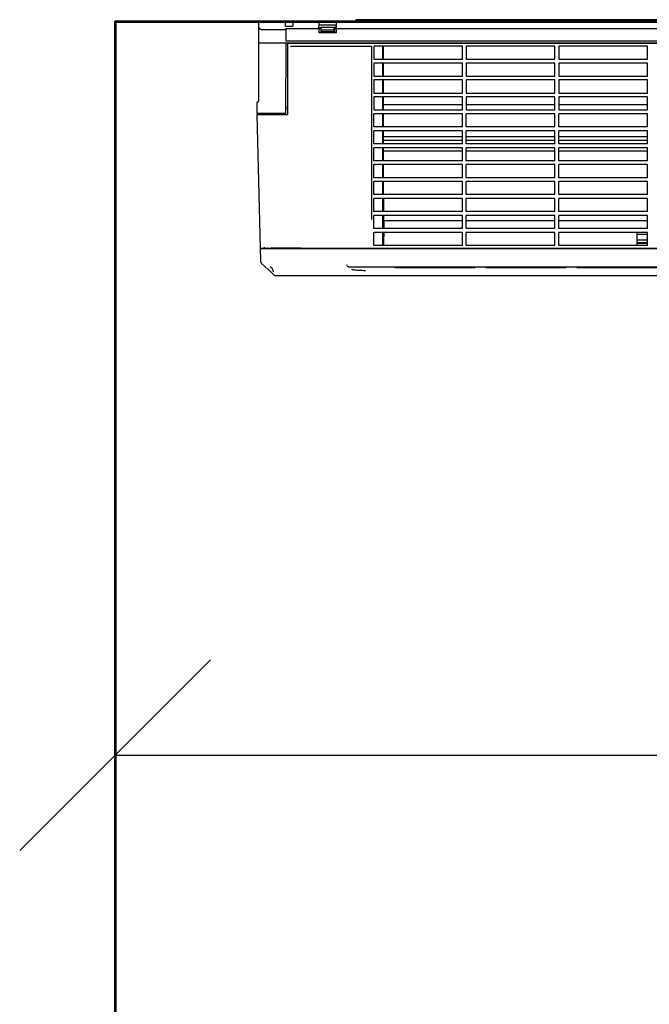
# Model space of a CAD drawing. Header units: millimetres. Extents: x 410204 to 467463, y -88400 to -47908.
# Tile 9 of 30: x 461293 to 461342, y -51700 to -51622. Entities that reach past the tile are written whole.
import ezdxf

# ---------------------------------------------------------------- set-up
doc = ezdxf.new("R2010")
doc.units = ezdxf.units.MM
doc.layers.add('Apow', color=1, linetype='Continuous', lineweight=40)
doc.layers.add('ściany', color=21, linetype='Continuous', lineweight=53)
doc.layers.add('wymiary wewn', color=151, linetype='Continuous')
doc.dimstyles.new('1 100', dxfattribs={"dimtxt": 18, "dimasz": 15, "dimexe": 18, "dimexo": 0.0625, "dimgap": 3, "dimtad": 1, "dimdec": 0, "dimzin": 0, "dimdsep": 46, "dimtxsty": 'Standard', "dimblk": 'OBLIQUE', "dimcen": 0.09, "dimadec": 0, "dimazin": 0, "dimtfac": 1, "dimtdec": 0, "dimtofl": 0, "dimtmove": 0, "dimatfit": 3, "dimldrblk": 'OBLIQUE', "dimfxl": 15, "dimfxlon": 1, "dimtolj": 1, "dimtzin": 0, "dimarcsym": 0})

# ---------------------------------------------------------------- blocks, each defined once
blk = doc.blocks.new('_Oblique')
at = {"color": 0, "linetype": 'ByBlock', "lineweight": -2}
blk.add_line((-0.5, -0.5), (0.5, 0.5), dxfattribs=at)
blk = doc.blocks.new('*D15871')
at = {"layer": 'Defpoints', "color": 0}
for p in [(461300.191, -51622.617), (461770.191, -51622.617), (461770.191, -51680.324)]:
    blk.add_point(p, dxfattribs=at)
at = {"layer": 'wymiary wewn', "color": 0, "lineweight": -2}
for p, q in [((461300.191, -51665.324), (461300.191, -51698.324)), ((461770.191, -51665.324), (461770.191, -51698.324)), ((461300.191, -51680.324), (461770.191, -51680.324))]:
    blk.add_line(p, q, dxfattribs=at)
at = {"layer": 'wymiary wewn', "color": 0, "linetype": 'ByBlock', "lineweight": -2, "xscale": 15, "yscale": 15, "zscale": 15, "rotation": 180}
blk.add_blockref('_Oblique', (461300.191, -51680.324), dxfattribs=at)
at = {"layer": 'wymiary wewn', "color": 0, "linetype": 'ByBlock', "lineweight": -2, "xscale": 15, "yscale": 15, "zscale": 15}
blk.add_blockref('_Oblique', (461770.191, -51680.324), dxfattribs=at)
at = {"layer": 'wymiary wewn', "color": 0, "insert": (461535.191, -51668.324), "char_height": 18, "attachment_point": 5}
blk.add_mtext('\\A1;470', dxfattribs=at)
blk = doc.blocks.new('684654655648')
at = {"color": 0, "linetype": 'Continuous'}
for p, q in [((6282.42, 1722.82), (6282.42, 1660.55)), ((6282.42, 1722.82), (6282.42, 1660.55)), ((6303.74, 1722.82), (6282.42, 1722.82)), ((6303.74, 1722.82), (6282.42, 1722.82)), ((6303.79, 1719.52), (6303.74, 1722.76)), ((6303.79, 1719.52), (6303.74, 1722.76)), ((6303.74, 1722.76), (6309.49, 1722.76)), ((6303.74, 1722.76), (6309.49, 1722.76)), ((6309.49, 1722.76), (6309.44, 1719.52)), ((6309.49, 1722.76), (6309.44, 1719.52)), ((6330.18, 1722.82), (6309.49, 1722.82)), ((6330.09, 1717.7), (6330.16, 1721.54)), ((6330.09, 1717.7), (6330.16, 1721.54)), ((6342.48, 1722.72), (6330.2, 1722.72)), ((6342.48, 1722.72), (6330.2, 1722.72)), ((6330.2, 1720.63), (6342.48, 1720.63)), ((6330.2, 1720.63), (6342.48, 1720.63)), ((6343.9, 1722.72), (6342.48, 1722.72)), ((6343.9, 1722.72), (6342.48, 1722.72)), ((6342.48, 1720.63), (6343.9, 1720.63)), ((6342.48, 1720.63), (6343.9, 1720.63)), ((6343.3, 1720.63), (6343.33, 1714.52)), ((6343.3, 1720.63), (6343.33, 1714.52)), ((6651.33, 1722.82), (6343.9, 1722.82)), ((6344.01, 1717.7), (6343.94, 1721.54)), ((6344.01, 1717.7), (6343.94, 1721.54)), ((6359.19, 1724.57), (6359.19, 1722.82)), ((6359.19, 1724.57), (6359.19, 1722.82)), ((6964.74, 1724.57), (6359.19, 1724.57)), ((6964.74, 1724.57), (6359.19, 1724.57)), ((6360.93, 1724.57), (6360.93, 1722.82)), ((6360.93, 1724.57), (6360.93, 1722.82)), ((7026.36, 1722.82), (6360.93, 1722.82)), ((6285.48, 1716.8), (6303.99, 1716.8)), ((6285.48, 1716.8), (6303.99, 1716.8)), ((6303.79, 1719.52), (6309.44, 1719.52)), ((6303.79, 1719.52), (6309.44, 1719.52)), ((6303.99, 1716.8), (6303.99, 1717.7)), ((6303.99, 1716.8), (6303.99, 1717.7)), ((6303.99, 1717.7), (6330.09, 1717.7)), ((6303.99, 1717.7), (6330.09, 1717.7)), ((6303.99, 1716.8), (6303.99, 1707.97)), ((6303.99, 1716.8), (6303.99, 1707.97)), ((6330.09, 1717.7), (6330.09, 1714.52)), ((6330.09, 1717.7), (6330.09, 1714.52)), ((6330.09, 1714.52), (6342.48, 1714.52)), ((6330.09, 1714.52), (6342.48, 1714.52)), ((6331.94, 1717.58), (6330.14, 1717.58)), ((6330.16, 1718.45), (6331.94, 1718.45)), ((6331.94, 1714.52), (6331.94, 1718.45)), ((6342.48, 1718.45), (6331.94, 1718.45)), ((6342.48, 1716.27), (6331.94, 1716.27)), ((6342.48, 1714.96), (6331.94, 1714.96)), ((6342.16, 1714.52), (6342.16, 1718.45)), ((6342.16, 1718.45), (6343.31, 1718.45)), ((6342.16, 1717.58), (6343.31, 1717.58)), ((6342.16, 1717.58), (6343.31, 1717.58)), ((6342.16, 1714.52), (6344.01, 1714.52)), ((6342.16, 1714.52), (6344.01, 1714.52)), ((6343.95, 1717.85), (6343.31, 1717.85)), ((6343.95, 1717.85), (6343.31, 1717.85)), ((6344.01, 1714.52), (6344.01, 1717.7)), ((6344.01, 1714.52), (6344.01, 1717.7)), ((6344.01, 1717.7), (6651.22, 1717.7)), ((6344.01, 1717.7), (6651.22, 1717.7)), ((6285.48, 1706.22), (6283.32, 1706.22)), ((6285.48, 1706.22), (6283.32, 1706.22)), ((6342.48, 1706.22), (6285.48, 1706.22)), ((6342.48, 1706.22), (6285.48, 1706.22)), ((6303.92, 1650.94), (6304.39, 1706.22)), ((6303.92, 1650.94), (6304.39, 1706.22)), ((6303.99, 1707.97), (6342.48, 1707.97)), ((6303.99, 1707.97), (6342.48, 1707.97)), ((6305.3, 1705.96), (6305.3, 1650.07)), ((6342.48, 1705.96), (6305.3, 1705.96)), ((6342.48, 1707.97), (7048.71, 1707.97)), ((6342.48, 1707.97), (7048.71, 1707.97)), ((7067.22, 1706.22), (6342.48, 1706.22)), ((7067.22, 1706.22), (6342.48, 1706.22)), ((7047.39, 1705.96), (6342.48, 1705.96)), ((6307.75, 1703.78), (6342.48, 1703.78)), ((6342.48, 1703.78), (6371.41, 1703.78)), ((6371.41, 1703.78), (6371.41, 1567.45)), ((6373.17, 1703.78), (6373.17, 1693.52)), ((6442.87, 1703.78), (6373.17, 1703.78)), ((6380.16, 1703.78), (6380.16, 1693.52)), ((6380.58, 1703.76), (6380.58, 1693.52)), ((6380.67, 1693.5), (6380.67, 1703.76)), ((6442.87, 1693.52), (6442.87, 1703.78)), ((6445.93, 1703.78), (6445.93, 1693.52)), ((6515.63, 1703.78), (6445.93, 1703.78)), ((6515.63, 1693.52), (6515.63, 1703.78)), ((6518.69, 1703.78), (6518.69, 1693.52)), ((6588.39, 1703.78), (6518.69, 1703.78)), ((6588.39, 1693.52), (6588.39, 1703.78)), ((6373.17, 1693.52), (6442.87, 1693.52)), ((6373.17, 1690.46), (6373.17, 1680.2)), ((6442.87, 1690.46), (6373.17, 1690.46)), ((6380.16, 1690.46), (6380.16, 1680.2)), ((6380.58, 1690.45), (6380.58, 1680.2)), ((6380.67, 1680.18), (6380.67, 1690.45)), ((6442.87, 1680.2), (6442.87, 1690.46)), ((6445.93, 1693.52), (6515.63, 1693.52)), ((6445.93, 1690.46), (6445.93, 1680.2)), ((6515.63, 1690.46), (6445.93, 1690.46)), ((6515.63, 1680.2), (6515.63, 1690.46)), ((6518.69, 1693.52), (6588.39, 1693.52)), ((6518.69, 1690.46), (6518.69, 1680.2)), ((6588.39, 1690.46), (6518.69, 1690.46)), ((6588.39, 1680.2), (6588.39, 1690.46)), ((6373.17, 1680.2), (6442.87, 1680.2)), ((6373.17, 1677.14), (6373.17, 1666.88)), ((6442.87, 1677.14), (6373.17, 1677.14)), ((6380.16, 1677.14), (6380.16, 1666.88)), ((6380.58, 1677.13), (6380.58, 1666.88)), ((6380.67, 1666.86), (6380.67, 1677.13)), ((6442.87, 1666.88), (6442.87, 1677.14)), ((6445.93, 1680.2), (6515.63, 1680.2)), ((6445.93, 1677.14), (6445.93, 1666.88)), ((6515.63, 1677.14), (6445.93, 1677.14)), ((6515.63, 1666.88), (6515.63, 1677.14)), ((6518.69, 1680.2), (6588.39, 1680.2)), ((6518.69, 1677.14), (6518.69, 1666.88)), ((6588.39, 1677.14), (6518.69, 1677.14)), ((6588.39, 1666.88), (6588.39, 1677.14)), ((6373.17, 1666.88), (6442.87, 1666.88)), ((6445.93, 1666.88), (6515.63, 1666.88)), ((6518.69, 1666.88), (6588.39, 1666.88)), ((6281.11, 1658.86), (6281.11, 1650.94)), ((6281.11, 1658.86), (6281.11, 1650.94)), ((6373.17, 1663.82), (6373.17, 1653.56)), ((6442.87, 1663.82), (6373.17, 1663.82)), ((6380.16, 1663.82), (6380.16, 1653.56)), ((6380.58, 1663.81), (6380.58, 1653.56)), ((6380.67, 1653.54), (6380.67, 1663.81)), ((6380.67, 1657.82), (6442.87, 1657.82)), ((6442.87, 1653.56), (6442.87, 1663.82)), ((6445.93, 1663.82), (6445.93, 1653.56)), ((6515.63, 1663.82), (6445.93, 1663.82)), ((6445.93, 1657.82), (6515.63, 1657.82)), ((6515.63, 1653.56), (6515.63, 1663.82)), ((6518.69, 1663.82), (6518.69, 1653.56)), ((6588.39, 1663.82), (6518.69, 1663.82)), ((6518.69, 1657.82), (6588.39, 1657.82)), ((6588.39, 1653.56), (6588.39, 1663.82)), ((6281.11, 1650.94), (6303.92, 1650.94)), ((6281.11, 1650.94), (6281.45, 1650.94)), ((6281.14, 1650.07), (6284.17, 1534.36)), ((6281.14, 1650.07), (6305.3, 1650.07)), ((6281.45, 1650.94), (6303.92, 1650.94)), ((6282.92, 1650.07), (6282.92, 1650.94)), ((6303.97, 1655.31), (6305.3, 1655.31)), ((6373.17, 1653.56), (6442.87, 1653.56)), ((6373.17, 1640.24), (6373.17, 1650.51)), ((6442.87, 1650.51), (6373.17, 1650.51)), ((6380.16, 1650.51), (6380.16, 1640.24)), ((6380.58, 1650.49), (6380.58, 1640.24)), ((6380.67, 1640.24), (6380.67, 1650.49)), ((6442.87, 1640.24), (6442.87, 1650.51)), ((6445.93, 1653.56), (6515.63, 1653.56)), ((6445.93, 1640.24), (6445.93, 1650.51)), ((6515.63, 1650.51), (6445.93, 1650.51)), ((6515.63, 1640.24), (6515.63, 1650.51)), ((6518.69, 1653.56), (6588.39, 1653.56)), ((6518.69, 1640.24), (6518.69, 1650.51)), ((6588.39, 1650.51), (6518.69, 1650.51)), ((6588.39, 1640.24), (6588.39, 1650.51)), ((6380.67, 1643.11), (6380.58, 1643.11)), ((6442.87, 1640.24), (6373.17, 1640.24)), ((6373.17, 1626.92), (6373.17, 1637.19)), ((6442.87, 1637.19), (6373.17, 1637.19)), ((6380.16, 1637.19), (6380.16, 1626.92)), ((6380.58, 1634.82), (6380.16, 1634.82)), ((6380.58, 1637.19), (6380.58, 1626.92)), ((6380.67, 1637), (6380.58, 1637)), ((6380.58, 1635.05), (6380.67, 1635.05)), ((6380.67, 1626.92), (6380.67, 1637.19)), ((6442.87, 1626.92), (6442.87, 1637.19)), ((6515.63, 1640.24), (6445.93, 1640.24)), ((6445.93, 1626.92), (6445.93, 1637.19)), ((6515.63, 1637.19), (6445.93, 1637.19)), ((6515.63, 1626.92), (6515.63, 1637.19)), ((6588.39, 1640.24), (6518.69, 1640.24)), ((6518.69, 1626.92), (6518.69, 1637.19)), ((6588.39, 1637.19), (6518.69, 1637.19)), ((6588.39, 1626.92), (6588.39, 1637.19)), ((6442.87, 1626.92), (6373.17, 1626.92)), ((6380.67, 1628.39), (6380.58, 1628.39)), ((6380.67, 1632.75), (6442.87, 1632.75)), ((6442.87, 1629.51), (6380.67, 1629.51)), ((6445.93, 1632.75), (6515.63, 1632.75)), ((6515.63, 1629.51), (6445.93, 1629.51)), ((6515.63, 1626.92), (6445.93, 1626.92)), ((6518.69, 1632.75), (6588.39, 1632.75)), ((6588.39, 1629.51), (6518.69, 1629.51)), ((6588.39, 1626.92), (6518.69, 1626.92)), ((6373.17, 1613.6), (6373.17, 1623.87)), ((6442.87, 1623.87), (6373.17, 1623.87)), ((6380.16, 1623.87), (6380.16, 1613.6)), ((6380.58, 1623.87), (6380.58, 1613.6)), ((6380.67, 1622.27), (6380.58, 1622.27)), ((6380.67, 1613.6), (6380.67, 1623.87)), ((6380.67, 1621.45), (6442.87, 1621.45)), ((6442.87, 1613.6), (6442.87, 1623.87)), ((6445.93, 1613.6), (6445.93, 1623.87)), ((6515.63, 1623.87), (6445.93, 1623.87)), ((6445.93, 1621.45), (6515.63, 1621.45)), ((6515.63, 1613.6), (6515.63, 1623.87)), ((6518.69, 1613.6), (6518.69, 1623.87)), ((6588.39, 1623.87), (6518.69, 1623.87)), ((6518.69, 1621.45), (6588.39, 1621.45)), ((6588.39, 1613.6), (6588.39, 1623.87)), ((6442.87, 1613.6), (6373.17, 1613.6)), ((6380.58, 1615.83), (6380.67, 1615.83)), ((6515.63, 1613.6), (6445.93, 1613.6)), ((6588.39, 1613.6), (6518.69, 1613.6)), ((6373.17, 1600.28), (6373.17, 1610.55)), ((6442.87, 1610.55), (6373.17, 1610.55)), ((6380.16, 1610.55), (6380.16, 1600.28)), ((6380.58, 1610.55), (6380.58, 1600.28)), ((6380.58, 1607.1), (6380.67, 1607.1)), ((6380.67, 1600.28), (6380.67, 1610.55)), ((6442.87, 1600.28), (6442.87, 1610.55)), ((6445.93, 1600.28), (6445.93, 1610.55)), ((6515.63, 1610.55), (6445.93, 1610.55)), ((6515.63, 1600.28), (6515.63, 1610.55)), ((6518.69, 1600.28), (6518.69, 1610.55)), ((6588.39, 1610.55), (6518.69, 1610.55)), ((6588.39, 1600.28), (6588.39, 1610.55)), ((6442.87, 1600.28), (6373.17, 1600.28)), ((6373.17, 1586.97), (6373.17, 1597.23)), ((6442.87, 1597.23), (6373.17, 1597.23)), ((6380.16, 1597.23), (6380.16, 1586.97)), ((6380.58, 1597.23), (6380.58, 1586.97)), ((6380.67, 1586.97), (6380.67, 1597.23)), ((6442.87, 1586.97), (6442.87, 1597.23)), ((6515.63, 1600.28), (6445.93, 1600.28)), ((6445.93, 1586.97), (6445.93, 1597.23)), ((6515.63, 1597.23), (6445.93, 1597.23)), ((6515.63, 1586.97), (6515.63, 1597.23)), ((6588.39, 1600.28), (6518.69, 1600.28)), ((6518.69, 1586.97), (6518.69, 1597.23)), ((6588.39, 1597.23), (6518.69, 1597.23)), ((6588.39, 1586.97), (6588.39, 1597.23)), ((6442.87, 1586.97), (6373.17, 1586.97)), ((6373.17, 1573.65), (6373.17, 1583.91)), ((6442.87, 1583.91), (6373.17, 1583.91)), ((6380.16, 1583.91), (6380.16, 1573.65)), ((6380.16, 1583.42), (6381.02, 1583.42)), ((6380.16, 1582.12), (6381.02, 1582.12)), ((6380.58, 1583.91), (6380.58, 1583.42)), ((6380.67, 1583.42), (6380.67, 1583.91)), ((6381.02, 1573.65), (6381.02, 1583.42)), ((6442.87, 1573.65), (6442.87, 1583.91)), ((6515.63, 1586.97), (6445.93, 1586.97)), ((6445.93, 1573.65), (6445.93, 1583.91)), ((6515.63, 1583.91), (6445.93, 1583.91)), ((6515.63, 1573.65), (6515.63, 1583.91)), ((6588.39, 1586.97), (6518.69, 1586.97)), ((6518.69, 1573.65), (6518.69, 1583.91)), ((6588.39, 1583.91), (6518.69, 1583.91)), ((6588.39, 1573.65), (6588.39, 1583.91)), ((6442.87, 1573.65), (6373.17, 1573.65)), ((6515.63, 1573.65), (6445.93, 1573.65)), ((6588.39, 1573.65), (6518.69, 1573.65)), ((6373.17, 1560.33), (6373.17, 1570.59)), ((6442.87, 1570.59), (6373.17, 1570.59)), ((6380.16, 1570.59), (6380.16, 1560.33)), ((6380.16, 1566.04), (6381.03, 1566.04)), ((6380.16, 1565.08), (6381.03, 1565.08)), ((6381.02, 1566.04), (6381.02, 1570.59)), ((6381.02, 1566.5), (6442.87, 1566.5)), ((6381.03, 1566.04), (6381.03, 1560.33)), ((6442.87, 1560.33), (6442.87, 1570.59)), ((6445.93, 1560.33), (6445.93, 1570.59)), ((6515.63, 1570.59), (6445.93, 1570.59)), ((6445.93, 1566.5), (6515.63, 1566.5)), ((6515.63, 1560.33), (6515.63, 1570.59)), ((6518.69, 1560.33), (6518.69, 1570.59)), ((6588.39, 1570.59), (6518.69, 1570.59)), ((6518.69, 1566.5), (6588.39, 1566.5)), ((6588.39, 1560.33), (6588.39, 1570.59)), ((6442.87, 1560.33), (6373.17, 1560.33)), ((6373.17, 1547.01), (6373.17, 1557.27)), ((6442.87, 1557.27), (6373.17, 1557.27)), ((6380.16, 1557.27), (6380.16, 1547.01)), ((6381.03, 1557.27), (6381.03, 1554.1)), ((6442.87, 1547.01), (6442.87, 1557.27)), ((6515.63, 1560.33), (6445.93, 1560.33)), ((6445.93, 1547.01), (6445.93, 1557.27)), ((6515.63, 1557.27), (6445.93, 1557.27)), ((6515.63, 1547.01), (6515.63, 1557.27)), ((6588.39, 1560.33), (6518.69, 1560.33)), ((6588.39, 1557.27), (6518.69, 1557.27)), ((6518.69, 1547.01), (6518.69, 1557.27)), ((6580.15, 1557.27), (6580.15, 1547.01)), ((6588.39, 1557.04), (6580.15, 1557.09)), ((6588.39, 1547.01), (6588.39, 1557.27)), ((6380.16, 1554.1), (6381.03, 1554.1)), ((6381.02, 1547.01), (6381.02, 1554.1)), ((6580.15, 1555.79), (6588.38, 1555.75)), ((6588.39, 1550.99), (6580.15, 1550.99)), ((6283.9, 1544.64), (6286.95, 1544.64)), ((6286.93, 1545.63), (6286.96, 1544.37)), ((6286.95, 1544.78), (6289.52, 1544.79)), ((6286.96, 1544.37), (6286.95, 1544.78)), ((6288.36, 1544.82), (6288.52, 1544.82)), ((6288.52, 1544.82), (6288.78, 1544.82)), ((6288.85, 1544.38), (6288.77, 1544.38)), ((6288.78, 1544.82), (6288.93, 1544.82)), ((6288.93, 1544.38), (6288.85, 1544.38)), ((6288.93, 1544.82), (6289.04, 1544.82)), ((6289.06, 1544.38), (6288.93, 1544.38)), ((6289.32, 1544.38), (6289.06, 1544.38)), ((6289.61, 1544.39), (6289.32, 1544.38)), ((6289.52, 1544.79), (6292.15, 1544.81)), ((6290.24, 1544.82), (6342.48, 1544.82)), ((6342.48, 1544.39), (6290.26, 1544.39)), ((6292.16, 1544.39), (6292.15, 1544.81)), ((6316.22, 1544.81), (6292.15, 1544.81)), ((6316.22, 1544.39), (6316.22, 1544.81)), ((6317.97, 1544.39), (6317.97, 1544.82)), ((6318.49, 1544.39), (6318.49, 1544.82)), ((6321.99, 1544.39), (6321.99, 1544.82)), ((6324.18, 1544.39), (6324.12, 1544.82)), ((6328.45, 1544.39), (6328.45, 1544.81)), ((6342.48, 1544.82), (6663.33, 1544.82)), ((7062.43, 1544.39), (6342.48, 1544.39)), ((6442.87, 1547.01), (6373.17, 1547.01)), ((6515.63, 1547.01), (6445.93, 1547.01)), ((6588.39, 1547.01), (6518.69, 1547.01)), ((6588.39, 1548.89), (6580.15, 1548.89)), ((6588.39, 1548.37), (6580.15, 1548.37)), ((6284.72, 1533.13), (6293.3, 1525.07)), ((6291.84, 1530.46), (6292.49, 1529.8)), ((6292.49, 1529.8), (6292.56, 1529.73)), ((6353.97, 1530.02), (6989.73, 1530.02)), ((6389.75, 1530.02), (6389.75, 1529.32)), ((6452.64, 1529.32), (6389.75, 1529.32)), ((6452.64, 1530.02), (6452.64, 1529.32)), ((6461.37, 1530.02), (6461.37, 1529.32)), ((6524.25, 1529.32), (6461.37, 1529.32)), ((6487.13, 1529.32), (6487.13, 1530.02)), ((6487.79, 1529.32), (6487.79, 1530.02)), ((6494.78, 1530.02), (6494.78, 1529.32)), ((6495.43, 1529.32), (6495.43, 1530.02)), ((6524.25, 1530.02), (6524.25, 1529.32)), ((6532.99, 1530.02), (6532.99, 1529.32)), ((6595.87, 1529.32), (6532.99, 1529.32)), ((6293.3, 1525.07), (6294.79, 1523.68)), ((6295.98, 1523.2), (6342.48, 1523.2)), ((6342.48, 1523.2), (7056.72, 1523.2))]:
    blk.add_line(p, q, dxfattribs=at)
blk.add_lwpolyline([(6294.79, 1523.68), (6294.96, 1523.53), (6295.38, 1523.31), (6295.88, 1523.21), (6295.98, 1523.2)], dxfattribs=at)
for centre, radius, start, end in [((6282.03, 1658.84), 0.914, 154.73815, 169.27571), ((6281.55, 1660.55), 0.873, 285.34622, 360), ((6281.55, 1660.55), 0.873, 285.34622, 360), ((6297.09, -449.94), 1994.34, 90.23924, 90.36797), ((6289.95, 1319.66), 225.16, 90.09117, 90.23233), ((6285.91, 1534.41), 1.75, 181.5, 226.81707), ((6288.06, 1525.11), 6.45, 44.68194, 45.45829), ((6288.19, 1525.22), 6.28, 35.9014, 44.72289), ((6288.54, 1525.48), 5.84, 28.80884, 35.89238)]:
    blk.add_arc(centre, radius, start, end, dxfattribs=at)
for points, start_tangent, end_tangent in [([(6282.42, 1719.91), (6282.53, 1719.09), (6282.85, 1718.33), (6283.32, 1717.71)], (0, -1), (0.7008, -0.713358)), ([(6282.42, 1719.91), (6282.53, 1719.09), (6282.85, 1718.33), (6283.32, 1717.71)], (0, -1), (0.7008, -0.713358)), ([(6330.16, 1721.54), (6330.16, 1721.92), (6330.17, 1722.23), (6330.18, 1722.49)], (0.017452, 0.999848), (0.042103, 0.999113)), ([(6330.16, 1721.54), (6330.16, 1721.92), (6330.17, 1722.23), (6330.18, 1722.49)], (0.017452, 0.999848), (0.042099, 0.999113)), ([(6330.18, 1722.49), (6330.19, 1722.58), (6330.19, 1722.66), (6330.2, 1722.72)], (0.042103, 0.999113), (0.082174, 0.996618)), ([(6330.18, 1722.49), (6330.19, 1722.58), (6330.19, 1722.66), (6330.2, 1722.72)], (0.042099, 0.999113), (0.082174, 0.996618)), ([(6343.92, 1722.49), (6343.91, 1722.58), (6343.91, 1722.66), (6343.9, 1722.72)], (-0.042103, 0.999113), (-0.082174, 0.996618)), ([(6343.92, 1722.49), (6343.91, 1722.58), (6343.91, 1722.66), (6343.9, 1722.72)], (-0.0421, 0.999113), (-0.082174, 0.996618)), ([(6343.94, 1721.54), (6343.93, 1721.92), (6343.93, 1722.23), (6343.92, 1722.49)], (-0.017452, 0.999848), (-0.042103, 0.999113)), ([(6343.94, 1721.54), (6343.93, 1721.92), (6343.93, 1722.23), (6343.92, 1722.49)], (-0.017452, 0.999848), (-0.0421, 0.999113)), ([(6283.32, 1717.71), (6283.72, 1717.36), (6284.15, 1717.11), (6284.59, 1716.93), (6285.04, 1716.83), (6285.48, 1716.8)], (0.7008, -0.713358), (1, 0)), ([(6283.32, 1717.71), (6283.72, 1717.36), (6284.15, 1717.11), (6284.59, 1716.93), (6285.04, 1716.83), (6285.48, 1716.8)], (0.7008, -0.713358), (1, 0)), ([(6281.2, 1659.23), (6281.11, 1658.86)], (-0.421534, -0.906812), (0, -1)), ([(6281.19, 1659.23), (6281.11, 1658.86)], (-0.434859, -0.900499), (0, -1)), ([(6281.13, 1659.01), (6281.11, 1658.86)], (-0.186073, -0.982536), (0.000049, -1)), ([(6281.13, 1659.01), (6281.11, 1658.86)], (-0.169851, -0.98547), (0.000037, -1)), ([(6281.2, 1659.24), (6281.13, 1659.01)], (-0.441564, -0.89723), (-0.169851, -0.98547)), ([(6281.3, 1659.4), (6281.3, 1659.39), (6281.19, 1659.23)], (-0.61726, -0.786759), (-0.434859, -0.900499)), ([(6281.43, 1659.53), (6281.29, 1659.38), (6281.2, 1659.23)], (-0.77774, -0.628586), (-0.427807, -0.90387)), ([(6281.43, 1659.53), (6281.3, 1659.39), (6281.2, 1659.24)], (-0.768669, -0.639647), (-0.441564, -0.89723)), ([(6281.3, 1659.4), (6281.29, 1659.38), (6281.2, 1659.23)], (-0.622262, -0.782809), (-0.421534, -0.906812)), ([(6281.43, 1659.53), (6281.3, 1659.4)], (-0.773837, -0.633384), (-0.622262, -0.782809)), ([(6281.43, 1659.53), (6281.3, 1659.4)], (-0.764193, -0.644988), (-0.61726, -0.786759)), ([(6281.77, 1659.7), (6281.43, 1659.53)], (-0.968246, -0.25), (-0.773837, -0.633384)), ([(6281.77, 1659.7), (6281.43, 1659.53)], (-0.968243, -0.250012), (-0.77774, -0.628586)), ([(6281.77, 1659.7), (6281.43, 1659.53)], (-0.968246, -0.25), (-0.764193, -0.644988)), ([(6281.77, 1659.7), (6281.43, 1659.53)], (-0.968244, -0.250009), (-0.768669, -0.639647)), ([(6283.89, 1544.79), (6283.99, 1544.79)], (-0.026168, 0.999658), (0.972057, -0.234744)), ([(6284.28, 1544.36), (6284.01, 1544.36), (6283.9, 1544.35)], (-0.999979, -0.006412), (0.026168, -0.999658)), ([(6283.99, 1544.79), (6284.28, 1544.8)], (0.972057, -0.234744), (0.999981, 0.006175)), ([(6284.28, 1544.8), (6286.27, 1544.81)], (0.999981, 0.006175), (0.999986, 0.005219)), ([(6286.27, 1544.81), (6288.36, 1544.82)], (0.999986, 0.005219), (0.999991, 0.004212)), ([(6289.59, 1544.82), (6290.24, 1544.82)], (0.999998, 0.001735), (1, 0)), ([(6290.26, 1544.39), (6289.93, 1544.39), (6289.61, 1544.39)], (-1, 0), (-0.999998, -0.001756)), ([(6294.34, 1526.18), (6294.15, 1527.1), (6293.66, 1528.3)], (-0.140464, 0.990086), (-0.481184, 0.87662)), ([(6351.81, 1531.79), (6352.38, 1531.01), (6352.95, 1530.46), (6353.44, 1530.14)], (0.535054, -0.844818), (0.900491, -0.434874)), ([(6353.44, 1530.14), (6353.73, 1530.04), (6353.97, 1530.02)], (0.900493, -0.434871), (1, -0.000432)), ([(6357.16, 1527.73), (6356.06, 1528.06)], (-0.979431, 0.201781), (-0.902842, 0.429972)), ([(6366.62, 1527.07), (6363.82, 1527.12), (6361.19, 1527.24), (6358.92, 1527.45), (6357.16, 1527.73)], (-1, -0.000032), (-0.979431, 0.201781))]:
    blk.add_spline(points, degree=3, dxfattribs=dict(at, start_tangent=start_tangent, end_tangent=end_tangent))

msp = doc.modelspace()

# ---------------------------------------------------------------- linework, layer by layer
at = {"layer": 'Apow'}
msp.add_lwpolyline([(461344.191, -51974.617), (461344.191, -52014.617), (461770.191, -52014.617), (461770.191, -51622.617), (461300.191, -51622.617), (461300.191, -51974.617)], close=True, dxfattribs=at)
at = {"layer": 'ściany'}
msp.add_lwpolyline([(461470.191, -51622.617), (461300.191, -51622.617), (461300.191, -51974.617), (461344.191, -51974.617), (461344.191, -52014.617), (461465.474, -52014.617)], dxfattribs=at)

# ---------------------------------------------------------------- block references
at = {"xscale": 0.1, "yscale": 0.1, "zscale": 0.1}
msp.add_blockref('684654655648', (460683.218, -51794.909), dxfattribs=at)

# ---------------------------------------------------------------- dimensions: what is measured, and where the dimension line sits
at = {"layer": 'wymiary wewn'}
dim = msp.add_linear_dim(base=(461770.191, -51680.324), p1=(461300.191, -51622.617), p2=(461770.191, -51622.617), dimstyle='1 100', dxfattribs=at)
dim.commit()
dim.dimension.update_dxf_attribs({"geometry": '*D15871', "text_midpoint": (461535.191, -51668.324)})

doc.saveas('drawing.dxf')
